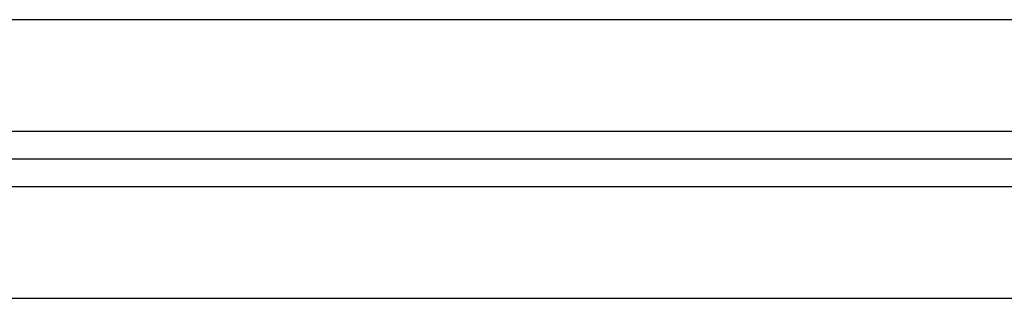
# Model space of a CAD drawing. Header units: inches. Extents: x 34737 to 291769, y 4926 to 74566.
# Tile 143 of 256: x 254589 to 254655, y 31039 to 31058. Entities that reach past the tile are written whole.
import ezdxf

# ---------------------------------------------------------------- set-up
doc = ezdxf.new("R2010")
doc.units = ezdxf.units.IN
doc.header["$LTSCALE"] = 300
doc.linetypes.add('AM_DIN_G_W050', pattern=[13.75, 9.75, -1.5, 1, -1.5])
doc.layers.add('!_A_01_TENKÁ', color=8, linetype='Continuous', lineweight=13)
doc.layers.add('AM_7', color=4, linetype='AM_DIN_G_W050', lineweight=25)

msp = doc.modelspace()

# ---------------------------------------------------------------- linework, layer by layer
at = {"layer": '!_A_01_TENKÁ', "color": 7, "lineweight": -3}
for p, q in [((255309.279, 31057.906), (252431.974, 31057.906)), ((252431.974, 31050.406), (255309.279, 31050.406)), ((255309.279, 31046.656), (252431.974, 31046.656)), ((252431.974, 31039.156), (255309.279, 31039.156))]:
    msp.add_line(p, q, dxfattribs=at)
at = {"layer": 'AM_7', "color": 7, "lineweight": -3}
msp.add_line((255309.279, 31048.531), (252414.199, 31048.531), dxfattribs=at)

doc.saveas('drawing.dxf')
